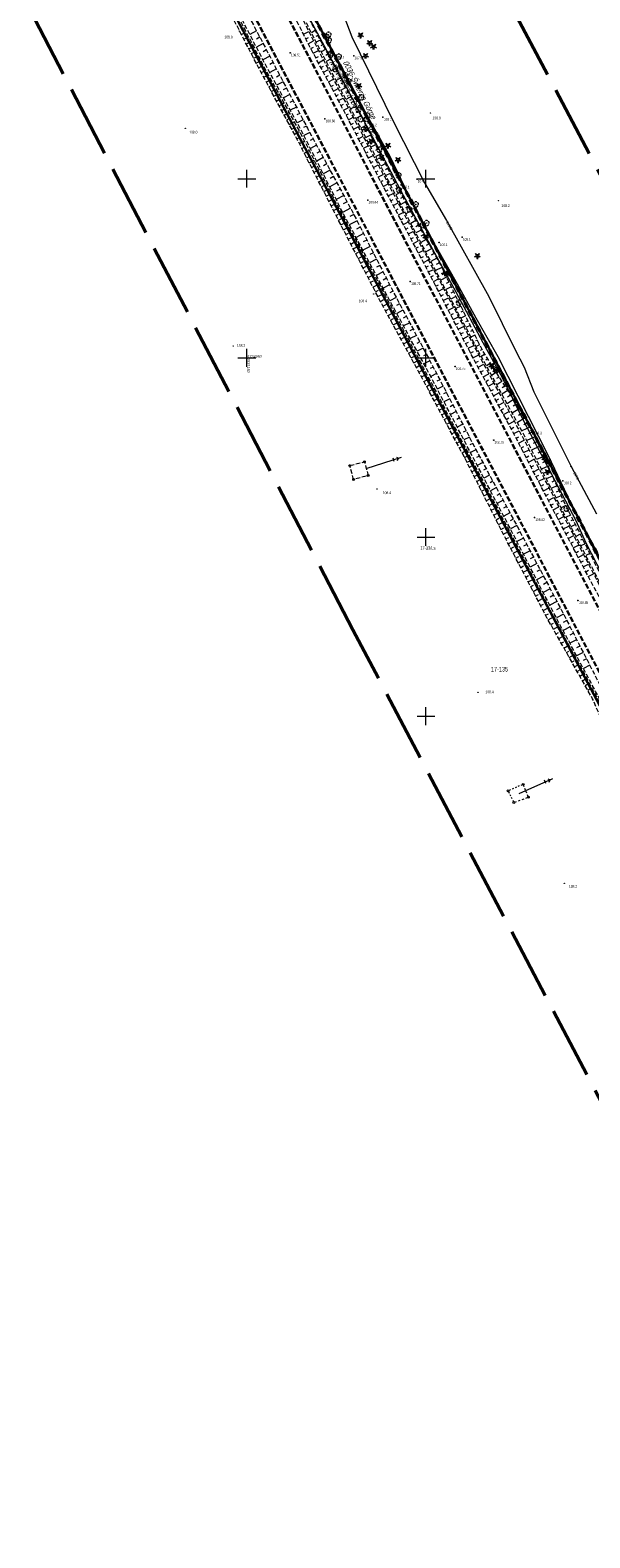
# Model space of a CAD drawing. Header units: metres. Extents: x 7529521 to 7531797, y 5723878 to 5728074.
# Tile 13 of 90: x 7531089 to 7531246, y 5724621 to 5725041. Entities that reach past the tile are written whole.
import ezdxf
from ezdxf.enums import TextEntityAlignment as Align

# ---------------------------------------------------------------- set-up
doc = ezdxf.new("R2010")
doc.units = ezdxf.units.M
for name, pattern in [('4_SUPE_01', [0]), ('4_SUSM03_02', [0]), ('GAO', [2.5, 1.5, -1]), ('GDE', [0]), ('GUZ', [1, 0.5, -0.5]), ('L_0_05', [1.75, 1.25, -0.5]), ('L_0_06', [2, 1.5, -0.5]), ('L_0_09', [2.5, 2, -0.5])]:
    doc.linetypes.add(name, pattern=pattern)
doc.layers.get('0').update_dxf_attribs({"color": 252})
for name, color, linetype, lineweight in [('Dzialki', 80, 'GDE', 30), ('EPGTO_T_0', 5, 'Continuous', 18), ('jezdnia', 252, 'L_0_06', 18), ('k', 252, 'Continuous', 18), ('Numery_dzialek', 80, 'Continuous', 30), ('Numery_uzytkow', 252, 'Continuous', 9), ('podpora', 252, 'L_0_05', 18), ('RTPW_T_0', 252, 'Continuous', 15), ('skarpa nieumocniona', 252, 'L_0_05', 18), ('SUPE_E_T_1', 240, 'Continuous', 15), ('SUPE_L_1', 240, '4_SUPE_01', 18), ('SUSM_L_5', 252, 'Continuous', 18), ('SUTE_T_0', 240, 'Continuous', 18), ('Uzytki', 252, 'GUZ', 18), ('wysokosci_naturalne', 7, 'Continuous', 18), ('wysokosci_sztuczne', 7, 'Continuous', 18)]:
    doc.layers.add(name, color=color, linetype=linetype, lineweight=lineweight)
doc.layers.add('EPGPO_L_0', color=7, linetype='GAO', lineweight=50, true_color=0x940094)
doc.layers.add('zakres', color=7, linetype='L_0_09', lineweight=50, true_color=0xff05ff)
doc.layers.add('właz okrągły - siec kanalizacyjna (punkt)-Atr17', color=7, linetype='Continuous')
doc.styles.get("Standard").update_dxf_attribs({"font": 'arial.ttf'})

# ---------------------------------------------------------------- blocks, each defined once
blk = doc.blocks.new('2_RTPW01')
at = {"linetype": 'Continuous'}
blk.add_circle((0, 0), 0.045, dxfattribs=at)
blk = doc.blocks.new('4_SUPS01_03')
at = {"linetype": 'Continuous'}
blk.add_circle((0, 0), 0.0625, dxfattribs=at)
blk = doc.blocks.new('OBOP02_01')
at = {"linetype": 'Continuous', "lineweight": 18}
blk.add_hatch(color=0, dxfattribs=at).paths.add_polyline_path([(0, -0.1, 1), (0, 0.1, 1)])
at = {"color": 0, "linetype": 'Continuous', "lineweight": 18}
blk.add_circle((0, 0), 0.1, dxfattribs=at)
for centre, radius, start, end in [((-0.77, 0.25), 0.7, 101.63363, 222.66269), ((0, 0.8), 0.7, 29.84593, 150.15407), ((0.77, 0.25), 0.7, 317.33731, 78.36637), ((-0.46, -0.64), 0.71, 174.36932, 292.55725), ((0.46, -0.64), 0.71, 247.44275, 5.63068)]:
    blk.add_arc(centre, radius, start, end, dxfattribs=at)
blk = doc.blocks.new('OBOP01_01')
at = {"linetype": 'Continuous', "lineweight": 18}
blk.add_hatch(color=0, dxfattribs=at).paths.add_polyline_path([(0, -0.1, 1), (0, 0.1, 1)])
at = {"color": 0, "linetype": 'Continuous', "lineweight": 18, "flags": 128}
blk.add_lwpolyline([(0, -1.74), (-0.35, -0.48), (-1.65, -0.54), (-0.57, 0.18), (-1.02, 1.4), (0, 0.6), (1.02, 1.4), (0.57, 0.18), (1.65, -0.54), (0.35, -0.48), (0, -1.74)], dxfattribs=at)
at = {"color": 0, "linetype": 'Continuous', "lineweight": 18}
blk.add_circle((0, 0), 0.1, dxfattribs=at)
blk = doc.blocks.new('SUSM04_01')
at = {"linetype": 'Continuous', "lineweight": 18, "true_color": 0xffffff}
blk.add_hatch(color=7, dxfattribs=at).paths.add_polyline_path([(0, -0.5, 1), (0, 0.5, 1)])
at = {"color": 0, "linetype": 'Continuous', "lineweight": 18}
blk.add_circle((0, 0), 0.5, dxfattribs=at)
blk = doc.blocks.new('RTPW01')
at = {"linetype": 'Continuous', "lineweight": 13}
blk.add_hatch(color=0, dxfattribs=at).paths.add_polyline_path([(0, -0.09, 1), (0, 0.09, 1)])
at = {"color": 0, "linetype": 'Continuous', "lineweight": 13}
blk.add_circle((0, 0), 0.0906, dxfattribs=at)
blk = doc.blocks.new('RTPW02')
at = {"linetype": 'Continuous', "lineweight": 13}
blk.add_hatch(color=0, dxfattribs=at).paths.add_polyline_path([(0, -0.09, 1), (0, 0.09, 1)])
at = {"color": 0, "linetype": 'Continuous', "lineweight": 13}
blk.add_circle((0, 0), 0.0906, dxfattribs=at)

msp = doc.modelspace()

# ---------------------------------------------------------------- linework, layer by layer
at = {"layer": 'Dzialki'}
for p, q in [((7531200.05, 5724944.61), (7531127.66, 5725081.67)), ((7531168.27, 5725046.09), (7531361.93, 5724678.8)), ((7531272.44, 5724807.55), (7531200.05, 5724944.61))]:
    msp.add_line(p, q, dxfattribs=at)
at = {"layer": 'EPGPO_L_0', "linetype": 'GAO'}
msp.add_line((7531361.93, 5724678.8), (7531168.27, 5725046.09), dxfattribs=at)
at = {"layer": 'jezdnia', "color": 251, "lineweight": 30, "flags": 128}
for points in [[(7531255.05, 5724849.82), (7531250.42, 5724858.49), (7531238.94, 5724880.34), (7531226.79, 5724903.52), (7531215.36, 5724925.25), (7531204.31, 5724946.21), (7531192.02, 5724969.44), (7531180.18, 5724992.04), (7531168.3, 5725014.67), (7531158.51, 5725033.14), (7531145.93, 5725057.08), (7531135.58, 5725076.72), (7531132.73, 5725082.39), (7531130.28, 5725086.95), (7531121.5, 5725103.58), (7531109.92, 5725125.69), (7531099.06, 5725146.38), (7531086.59, 5725170.13), (7531075.31, 5725191.64), (7531063.07, 5725214.86), (7531048.73, 5725242.12), (7531035.91, 5725266.32), (7531022.21, 5725292.28), (7531010.79, 5725314.05), (7530999.01, 5725336.36), (7530986.02, 5725361.03), (7530974.32, 5725383.28), (7530963.64, 5725403.51), (7530951.6, 5725426.36), (7530935.95, 5725456.07), (7530927.31, 5725472.4), (7530915.33, 5725495.11), (7530899.43, 5725525.2), (7530886.85, 5725549.14), (7530883.25, 5725555.9), (7530873.45, 5725574.47)], [(7530883.02, 5725573.55), (7530889.55, 5725560.98), (7530893.68, 5725553.2), (7530906.5, 5725528.93), (7530922, 5725499.57), (7530934.25, 5725476.39), (7530943.12, 5725459.66), (7530958.76, 5725430.02), (7530970.59, 5725407.51), (7530981.39, 5725386.98), (7530993.12, 5725364.8), (7531006.18, 5725339.97), (7531018.01, 5725317.55), (7531029.54, 5725295.72), (7531042.9, 5725270.35), (7531055.75, 5725245.83), (7531070.32, 5725218.35), (7531082.24, 5725195.73), (7531093.92, 5725173.38), (7531105.84, 5725150.67), (7531117.04, 5725129.53), (7531128.29, 5725107.99), (7531139.89, 5725086.05), (7531149.27, 5725068.23), (7531153.62, 5725060.18), (7531158.14, 5725051.38), (7531165.6, 5725037.2), (7531175.41, 5725018.6), (7531187.35, 5724995.74), (7531199.26, 5724973.12), (7531211.84, 5724949.3), (7531222.57, 5724928.86), (7531233.84, 5724907.4), (7531246.09, 5724884.1), (7531257.76, 5724861.91), (7531262.24, 5724853.44)]]:
    msp.add_lwpolyline(points, dxfattribs=at)
at = {"layer": 'k', "linetype": 'Continuous', "lineweight": 18, "flags": 128}
for points in [[(7531147.5, 5725000), (7531152.5, 5725000)], [(7531150, 5724997.5), (7531150, 5725002.5)], [(7531197.5, 5725000), (7531202.5, 5725000)], [(7531200, 5724997.5), (7531200, 5725002.5)], [(7531147.5, 5724950), (7531152.5, 5724950)], [(7531150, 5724947.5), (7531150, 5724952.5)], [(7531197.5, 5724950), (7531202.5, 5724950)], [(7531200, 5724947.5), (7531200, 5724952.5)], [(7531197.5, 5724900), (7531202.5, 5724900)], [(7531200, 5724897.5), (7531200, 5724902.5)], [(7531197.5, 5724850), (7531202.5, 5724850)], [(7531200, 5724847.5), (7531200, 5724852.5)]]:
    msp.add_lwpolyline(points, dxfattribs=at)
at = {"layer": 'podpora', "color": 240, "lineweight": 18, "flags": 128}
msp.add_lwpolyline([(7531178.75, 5724919.93), (7531182.81, 5724921.01), (7531183.84, 5724917.15), (7531179.78, 5724916.06), (7531178.75, 5724919.93)], dxfattribs=at)
at = {"layer": 'skarpa nieumocniona', "color": 252, "lineweight": 18, "flags": 128}
for points in [[(7531130.92, 5725076.06), (7531131.73, 5725075.38), (7531142.51, 5725054.85), (7531154.81, 5725031.13), (7531164.85, 5725012.82), (7531176.5, 5724990.11), (7531188.63, 5724967.38), (7531200.83, 5724944.27), (7531211.96, 5724923.09), (7531223.39, 5724901.5), (7531235.42, 5724878.16), (7531246.99, 5724856.57), (7531251.43, 5724847.97), (7531249.88, 5724847.07), (7531246.54, 5724854.83), (7531233.87, 5724877.29), (7531221.53, 5724900.93), (7531210.64, 5724922.44), (7531199.29, 5724943.66), (7531186.93, 5724966.4), (7531174.89, 5724989.73), (7531163.48, 5725012.06), (7531153.49, 5725030.5), (7531141.2, 5725054.33), (7531130.39, 5725074.83)], [(7531133.92, 5725076.44), (7531144.78, 5725056.32), (7531157.28, 5725032.46), (7531166.91, 5725014.06), (7531179.1, 5724991.45), (7531190.62, 5724968.9), (7531202.94, 5724945.69), (7531213.82, 5724924.6), (7531225.54, 5724902.84), (7531237.73, 5724879.81), (7531249.04, 5724857.81), (7531253.72, 5724849.22), (7531251.92, 5724848.18), (7531247.37, 5724856.91), (7531235.81, 5724878.54), (7531223.83, 5724901.79), (7531212.57, 5724923.34), (7531201.43, 5724944.61), (7531189.07, 5724967.52), (7531176.87, 5724990.33), (7531165.44, 5725012.99), (7531155.33, 5725031.52), (7531143.06, 5725055.18), (7531132.11, 5725075.5), (7531132.05, 5725076.6)], [(7531265.35, 5724854.67), (7531263.88, 5724853.83), (7531259.01, 5724862.85), (7531247.51, 5724884.88), (7531235.21, 5724908.21), (7531224.12, 5724929.62), (7531213.15, 5724949.98), (7531200.73, 5724973.91), (7531188.83, 5724996.41), (7531176.89, 5725019.33), (7531166.91, 5725038.07), (7531160.18, 5725051.64), (7531160.51, 5725053.67), (7531161.21, 5725053.29), (7531168.42, 5725038.81), (7531178.15, 5725020.06), (7531190.22, 5724997.07), (7531202.08, 5724974.67), (7531214.85, 5724950.61), (7531225.69, 5724930.33), (7531236.84, 5724908.93), (7531248.89, 5724885.69), (7531260.71, 5724863.28)], [(7531249.29, 5724885.87), (7531237.17, 5724909.26), (7531226.34, 5724930.49), (7531215.21, 5724950.84), (7531202.4, 5724974.91), (7531190.57, 5724997.38), (7531178.64, 5725020.21), (7531168.88, 5725039.01), (7531161.52, 5725053.51), (7531161.58, 5725054.28), (7531162.4, 5725054.04), (7531170.11, 5725039.34), (7531180, 5725021.06), (7531191.78, 5724997.95), (7531204.13, 5724975.79), (7531216.02, 5724951.5), (7531229.01, 5724931.16), (7531238.48, 5724909.91), (7531250.27, 5724886.42), (7531263.26, 5724864.62), (7531267.5, 5724855.21), (7531265.79, 5724854.81), (7531261.76, 5724863.8)]]:
    msp.add_lwpolyline(points, close=True, dxfattribs=at)
at = {"layer": 'skarpa nieumocniona', "color": 252, "linetype": 'Continuous', "lineweight": 18, "flags": 128}
for points in [[(7531148.45, 5725040.26), (7531149.09, 5725040.59)], [(7531149.14, 5725038.93), (7531150.42, 5725039.59)], [(7531149.83, 5725037.6), (7531150.47, 5725037.93)], [(7531152.67, 5725041.25), (7531150.79, 5725040.27)], [(7531153.6, 5725039.48), (7531152.66, 5725038.98)], [(7531165.78, 5725040.35), (7531167.28, 5725041.09)], [(7531166.44, 5725039), (7531167.2, 5725039.38)], [(7531167.12, 5725037.67), (7531168.61, 5725038.46)], [(7531169.07, 5725041.32), (7531168, 5725040.75)], [(7531169.77, 5725039.99), (7531169.22, 5725039.7)], [(7531170.48, 5725038.67), (7531169.37, 5725038.07)], [(7531150.51, 5725036.26), (7531151.8, 5725036.93)], [(7531151.2, 5725034.93), (7531151.85, 5725035.26)], [(7531151.89, 5725033.6), (7531153.18, 5725034.26)], [(7531154.53, 5725037.71), (7531152.64, 5725036.72)], [(7531156.39, 5725034.16), (7531154.48, 5725033.16)], [(7531155.46, 5725035.94), (7531154.51, 5725035.44)], [(7531167.83, 5725036.34), (7531168.56, 5725036.73)], [(7531168.53, 5725035.02), (7531169.99, 5725035.79)], [(7531169.24, 5725033.69), (7531169.96, 5725034.08)], [(7531171.19, 5725037.35), (7531170.62, 5725037.04)], [(7531171.9, 5725036.03), (7531170.75, 5725035.4)], [(7531172.62, 5725034.71), (7531172.03, 5725034.39)], [(7531152.58, 5725032.26), (7531153.23, 5725032.6)], [(7531153.26, 5725030.93), (7531154.57, 5725031.6)], [(7531153.97, 5725029.61), (7531154.62, 5725029.96)], [(7531157.31, 5725032.39), (7531156.36, 5725031.89)], [(7531158.24, 5725030.62), (7531156.36, 5725029.64)], [(7531169.94, 5725032.37), (7531171.37, 5725033.13)], [(7531170.65, 5725031.05), (7531171.35, 5725031.42)], [(7531171.36, 5725029.72), (7531172.75, 5725030.47)], [(7531173.33, 5725033.39), (7531172.13, 5725032.74)], [(7531174.04, 5725032.07), (7531173.43, 5725031.74)], [(7531174.76, 5725030.75), (7531173.52, 5725030.08)], [(7531154.69, 5725028.29), (7531155.98, 5725028.99)], [(7531155.4, 5725026.97), (7531156.05, 5725027.32)], [(7531156.11, 5725025.65), (7531157.43, 5725026.36)], [(7531159.17, 5725028.85), (7531158.24, 5725028.36)], [(7531160.1, 5725027.08), (7531158.28, 5725026.12)], [(7531161.02, 5725025.3), (7531160.13, 5725024.84)], [(7531172.06, 5725028.4), (7531172.75, 5725028.77)], [(7531172.77, 5725027.08), (7531174.13, 5725027.8)], [(7531173.47, 5725025.75), (7531174.15, 5725026.11)], [(7531175.47, 5725029.43), (7531174.84, 5725029.09)], [(7531176.19, 5725028.11), (7531174.9, 5725027.42)], [(7531176.9, 5725026.79), (7531176.24, 5725026.44)], [(7531177.61, 5725025.47), (7531176.28, 5725024.75)], [(7531156.83, 5725024.33), (7531157.49, 5725024.69)], [(7531157.54, 5725023.01), (7531158.87, 5725023.73)], [(7531158.26, 5725021.69), (7531158.92, 5725022.05)], [(7531158.97, 5725020.37), (7531160.31, 5725021.1)], [(7531161.95, 5725023.53), (7531160.19, 5725022.61)], [(7531162.88, 5725021.76), (7531162.01, 5725021.31)], [(7531174.18, 5725024.43), (7531175.51, 5725025.14)], [(7531174.88, 5725023.1), (7531175.54, 5725023.46)], [(7531175.59, 5725021.78), (7531176.89, 5725022.48)], [(7531178.33, 5725024.15), (7531177.65, 5725023.79)], [(7531179.04, 5725022.83), (7531177.66, 5725022.09)], [(7531179.75, 5725021.52), (7531179.05, 5725021.14)], [(7531159.69, 5725019.06), (7531160.36, 5725019.42)], [(7531160.4, 5725017.74), (7531161.75, 5725018.47)], [(7531163.81, 5725019.99), (7531162.11, 5725019.1)], [(7531164.73, 5725018.22), (7531163.9, 5725017.78)], [(7531176.29, 5725020.46), (7531176.94, 5725020.8)], [(7531177, 5725019.13), (7531178.28, 5725019.8)], [(7531177.69, 5725017.8), (7531178.33, 5725018.14)], [(7531178.38, 5725016.47), (7531179.68, 5725017.14)], [(7531180.45, 5725020.19), (7531179.03, 5725019.46)], [(7531181.81, 5725017.51), (7531180.42, 5725016.8)], [(7531181.13, 5725018.85), (7531180.43, 5725018.49)], [(7531161.12, 5725016.42), (7531161.8, 5725016.79)], [(7531161.83, 5725015.1), (7531163.2, 5725015.84)], [(7531162.55, 5725013.78), (7531163.23, 5725014.15)], [(7531163.26, 5725012.46), (7531164.64, 5725013.21)], [(7531165.66, 5725016.44), (7531164.02, 5725015.59)], [(7531166.59, 5725014.67), (7531165.78, 5725014.25)], [(7531167.53, 5725012.91), (7531165.92, 5725012.04)], [(7531179.08, 5725015.14), (7531179.72, 5725015.48)], [(7531179.77, 5725013.81), (7531181.07, 5725014.49)], [(7531180.46, 5725012.48), (7531181.12, 5725012.82)], [(7531182.49, 5725016.18), (7531181.8, 5725015.82)], [(7531183.17, 5725014.84), (7531181.81, 5725014.14)], [(7531183.85, 5725013.5), (7531183.18, 5725013.16)], [(7531163.95, 5725011.13), (7531164.65, 5725011.49)], [(7531164.63, 5725009.8), (7531166.04, 5725010.51)], [(7531165.32, 5725008.46), (7531166.02, 5725008.82)], [(7531168.48, 5725011.15), (7531167.65, 5725010.7)], [(7531169.43, 5725009.39), (7531167.72, 5725008.47)], [(7531181.15, 5725011.15), (7531182.47, 5725011.83)], [(7531181.85, 5725009.82), (7531182.51, 5725010.16)], [(7531182.54, 5725008.49), (7531183.86, 5725009.18)], [(7531184.53, 5725012.17), (7531183.2, 5725011.49)], [(7531185.22, 5725010.83), (7531184.55, 5725010.49)], [(7531185.9, 5725009.49), (7531184.59, 5725008.83)], [(7531166, 5725007.12), (7531167.41, 5725007.84)], [(7531166.68, 5725005.79), (7531167.39, 5725006.15)], [(7531167.37, 5725004.45), (7531168.77, 5725005.17)], [(7531170.38, 5725007.63), (7531169.5, 5725007.15)], [(7531171.33, 5725005.87), (7531169.52, 5725004.89)], [(7531183.23, 5725007.16), (7531183.9, 5725007.5)], [(7531183.93, 5725005.83), (7531185.25, 5725006.52)], [(7531184.62, 5725004.5), (7531185.29, 5725004.84)], [(7531186.58, 5725008.16), (7531185.93, 5725007.83)], [(7531187.26, 5725006.82), (7531185.98, 5725006.17)], [(7531187.94, 5725005.48), (7531187.31, 5725005.16)], [(7531168.05, 5725003.12), (7531168.75, 5725003.48)], [(7531168.73, 5725001.78), (7531170.14, 5725002.5)], [(7531169.41, 5725000.45), (7531170.12, 5725000.81)], [(7531173.23, 5725002.35), (7531171.32, 5725001.32)], [(7531172.28, 5725004.11), (7531171.35, 5725003.61)], [(7531174.17, 5725000.59), (7531173.2, 5725000.06)], [(7531185.31, 5725003.17), (7531186.65, 5725003.86)], [(7531186, 5725001.84), (7531186.68, 5725002.19)], [(7531186.7, 5725000.51), (7531188.04, 5725001.21)], [(7531188.62, 5725004.15), (7531187.37, 5725003.51)], [(7531189.3, 5725002.81), (7531188.68, 5725002.5)], [(7531189.98, 5725001.48), (7531188.76, 5725000.85)], [(7531190.66, 5725000.14), (7531190.06, 5724999.83)], [(7531170.1, 5724999.11), (7531171.51, 5724999.83)], [(7531170.78, 5724997.77), (7531171.49, 5724998.14)], [(7531171.46, 5724996.44), (7531172.88, 5724997.16)], [(7531175.12, 5724998.82), (7531173.13, 5724997.75)], [(7531176.07, 5724997.06), (7531175.05, 5724996.51)], [(7531187.39, 5724999.18), (7531188.07, 5724999.53)], [(7531188.08, 5724997.85), (7531189.44, 5724998.55)], [(7531188.78, 5724996.52), (7531189.46, 5724996.87)], [(7531189.48, 5724995.19), (7531190.83, 5724995.91)], [(7531191.35, 5724998.8), (7531190.15, 5724998.19)], [(7531192.04, 5724997.48), (7531191.46, 5724997.15)], [(7531192.77, 5724996.17), (7531191.56, 5724995.49)], [(7531172.14, 5724995.1), (7531172.86, 5724995.47)], [(7531172.83, 5724993.77), (7531174.25, 5724994.5)], [(7531173.51, 5724992.43), (7531174.22, 5724992.8)], [(7531174.19, 5724991.1), (7531175.62, 5724991.83)], [(7531177.02, 5724995.3), (7531174.93, 5724994.17)], [(7531178.92, 5724991.78), (7531176.73, 5724990.6)], [(7531177.97, 5724993.54), (7531176.9, 5724992.97)], [(7531190.18, 5724993.86), (7531190.86, 5724994.22)], [(7531190.88, 5724992.54), (7531192.24, 5724993.26)], [(7531193.51, 5724994.86), (7531192.88, 5724994.51)], [(7531194.24, 5724993.54), (7531192.96, 5724992.84)], [(7531194.97, 5724992.23), (7531194.31, 5724991.87)], [(7531174.88, 5724989.76), (7531175.59, 5724990.13)], [(7531175.56, 5724988.43), (7531177, 5724989.17)], [(7531176.25, 5724987.09), (7531176.98, 5724987.47)], [(7531180.75, 5724988.23), (7531178.58, 5724987.12)], [(7531179.84, 5724990.01), (7531178.74, 5724989.44)], [(7531191.58, 5724991.21), (7531192.26, 5724991.57)], [(7531192.28, 5724989.88), (7531193.64, 5724990.6)], [(7531192.98, 5724988.56), (7531193.66, 5724988.92)], [(7531193.68, 5724987.23), (7531195.05, 5724987.95)], [(7531195.7, 5724990.92), (7531194.36, 5724990.18)], [(7531196.43, 5724989.61), (7531195.74, 5724989.23)], [(7531197.16, 5724988.3), (7531195.76, 5724987.53)], [(7531176.94, 5724985.76), (7531178.41, 5724986.52)], [(7531177.63, 5724984.43), (7531178.37, 5724984.81)], [(7531178.31, 5724983.1), (7531179.83, 5724983.88)], [(7531182.57, 5724984.66), (7531180.47, 5724983.59)], [(7531181.66, 5724986.44), (7531180.59, 5724985.9)], [(7531194.38, 5724985.91), (7531195.07, 5724986.27)], [(7531195.09, 5724984.58), (7531196.45, 5724985.3)], [(7531195.79, 5724983.25), (7531196.47, 5724983.62)], [(7531198.62, 5724985.68), (7531197.16, 5724984.87)], [(7531197.89, 5724986.99), (7531197.17, 5724986.6)], [(7531199.35, 5724984.37), (7531198.6, 5724983.96)], [(7531179, 5724981.76), (7531179.77, 5724982.16)], [(7531179.69, 5724980.43), (7531181.24, 5724981.23)], [(7531180.38, 5724979.1), (7531181.16, 5724979.5)], [(7531184.39, 5724981.1), (7531182.36, 5724980.06)], [(7531183.48, 5724982.88), (7531182.45, 5724982.36)], [(7531185.3, 5724979.32), (7531184.3, 5724978.81)], [(7531196.49, 5724981.93), (7531197.86, 5724982.65)], [(7531197.19, 5724980.6), (7531197.87, 5724980.96)], [(7531197.89, 5724979.28), (7531199.26, 5724980)], [(7531200.08, 5724983.06), (7531198.56, 5724982.21)], [(7531201.54, 5724980.44), (7531199.95, 5724979.56)], [(7531200.81, 5724981.75), (7531200.03, 5724981.32)], [(7531202.27, 5724979.13), (7531201.46, 5724978.68)], [(7531181.07, 5724977.76), (7531182.65, 5724978.58)], [(7531181.75, 5724976.43), (7531182.56, 5724976.85)], [(7531182.44, 5724975.1), (7531184.07, 5724975.94)], [(7531186.21, 5724977.54), (7531184.25, 5724976.54)], [(7531187.12, 5724975.76), (7531186.15, 5724975.27)], [(7531198.59, 5724977.95), (7531199.28, 5724978.31)], [(7531199.29, 5724976.62), (7531200.66, 5724977.35)], [(7531199.99, 5724975.3), (7531200.68, 5724975.66)], [(7531203, 5724977.82), (7531201.35, 5724976.9)], [(7531204.43, 5724975.18), (7531202.7, 5724974.34)], [(7531203.73, 5724976.51), (7531202.89, 5724976.04)], [(7531183.13, 5724973.76), (7531183.95, 5724974.19)], [(7531183.82, 5724972.43), (7531185.48, 5724973.29)], [(7531184.5, 5724971.1), (7531185.35, 5724971.53)], [(7531185.19, 5724969.77), (7531186.89, 5724970.64)], [(7531188.03, 5724973.98), (7531186.13, 5724973.01)], [(7531188.94, 5724972.2), (7531188.01, 5724971.72)], [(7531200.69, 5724973.97), (7531202.07, 5724974.7)], [(7531201.39, 5724972.64), (7531202.08, 5724973)], [(7531202.08, 5724971.31), (7531203.48, 5724972.04)], [(7531205.75, 5724972.49), (7531204.11, 5724971.69)], [(7531205.09, 5724973.84), (7531204.25, 5724973.43)], [(7531206.41, 5724971.14), (7531205.61, 5724970.75)], [(7531185.88, 5724968.43), (7531186.74, 5724968.88)], [(7531186.57, 5724967.1), (7531188.31, 5724968)], [(7531189.85, 5724970.42), (7531188.02, 5724969.48)], [(7531190.76, 5724968.64), (7531189.87, 5724968.16)], [(7531191.7, 5724966.87), (7531189.93, 5724965.93)], [(7531202.77, 5724969.98), (7531203.48, 5724970.35)], [(7531203.46, 5724968.65), (7531204.89, 5724969.39)], [(7531204.15, 5724967.32), (7531204.87, 5724967.69)], [(7531204.84, 5724965.98), (7531206.29, 5724966.74)], [(7531207.06, 5724969.8), (7531205.52, 5724969.04)], [(7531208.38, 5724967.1), (7531206.93, 5724966.39)], [(7531207.72, 5724968.45), (7531206.98, 5724968.08)], [(7531187.27, 5724965.77), (7531188.13, 5724966.24)], [(7531187.98, 5724964.46), (7531189.69, 5724965.38)], [(7531188.7, 5724963.14), (7531189.55, 5724963.6)], [(7531189.42, 5724961.82), (7531191.09, 5724962.73)], [(7531192.64, 5724965.1), (7531191.76, 5724964.64)], [(7531193.57, 5724963.34), (7531191.83, 5724962.41)], [(7531205.53, 5724964.65), (7531206.26, 5724965.03)], [(7531206.22, 5724963.32), (7531207.7, 5724964.09)], [(7531206.91, 5724961.99), (7531207.66, 5724962.38)], [(7531209.04, 5724965.75), (7531208.34, 5724965.41)], [(7531209.7, 5724964.41), (7531208.34, 5724963.74)], [(7531210.36, 5724963.06), (7531209.71, 5724962.74)], [(7531190.13, 5724960.5), (7531190.96, 5724960.95)], [(7531190.85, 5724959.18), (7531192.49, 5724960.07)], [(7531191.57, 5724957.87), (7531192.38, 5724958.31)], [(7531194.51, 5724961.57), (7531193.64, 5724961.11)], [(7531195.45, 5724959.8), (7531193.72, 5724958.89)], [(7531196.39, 5724958.04), (7531195.53, 5724957.58)], [(7531207.6, 5724960.66), (7531209.1, 5724961.44)], [(7531208.3, 5724959.33), (7531209.05, 5724959.72)], [(7531208.99, 5724958), (7531210.51, 5724958.79)], [(7531211.02, 5724961.71), (7531209.75, 5724961.09)], [(7531211.68, 5724960.37), (7531211.07, 5724960.07)], [(7531212.34, 5724959.02), (7531211.16, 5724958.44)], [(7531192.28, 5724956.55), (7531193.89, 5724957.42)], [(7531193, 5724955.23), (7531193.79, 5724955.66)], [(7531193.71, 5724953.91), (7531195.29, 5724954.77)], [(7531197.32, 5724956.27), (7531195.62, 5724955.37)], [(7531198.26, 5724954.5), (7531197.42, 5724954.05)], [(7531209.68, 5724956.66), (7531210.44, 5724957.06)], [(7531210.37, 5724955.33), (7531211.92, 5724956.14)], [(7531211.06, 5724954), (7531211.84, 5724954.41)], [(7531213, 5724957.67), (7531212.43, 5724957.39)], [(7531213.66, 5724956.32), (7531212.57, 5724955.79)], [(7531214.32, 5724954.98), (7531213.8, 5724954.72)], [(7531194.43, 5724952.59), (7531195.21, 5724953.02)], [(7531195.15, 5724951.28), (7531196.69, 5724952.11)], [(7531195.86, 5724949.96), (7531196.63, 5724950.37)], [(7531199.2, 5724952.74), (7531197.52, 5724951.85)], [(7531200.14, 5724950.97), (7531199.3, 5724950.53)], [(7531211.75, 5724952.67), (7531213.32, 5724953.49)], [(7531212.44, 5724951.34), (7531213.23, 5724951.75)], [(7531213.13, 5724950.01), (7531214.73, 5724950.84)], [(7531214.98, 5724953.63), (7531213.98, 5724953.14)], [(7531215.64, 5724952.28), (7531215.16, 5724952.05)], [(7531216.36, 5724950.97), (7531215.45, 5724950.39)], [(7531217.17, 5724949.71), (7531216.67, 5724949.39)], [(7531196.58, 5724948.64), (7531198.09, 5724949.46)], [(7531197.3, 5724947.32), (7531198.04, 5724947.73)], [(7531198.01, 5724946), (7531199.49, 5724946.81)], [(7531201.07, 5724949.2), (7531199.42, 5724948.33)], [(7531202.01, 5724947.44), (7531201.19, 5724947)], [(7531202.95, 5724945.67), (7531201.31, 5724944.82)], [(7531213.84, 5724948.69), (7531214.63, 5724949.11)], [(7531214.55, 5724947.37), (7531216.13, 5724948.21)], [(7531215.27, 5724946.05), (7531216.05, 5724946.47)], [(7531215.98, 5724944.73), (7531217.54, 5724945.57)], [(7531217.97, 5724948.44), (7531216.9, 5724947.75)], [(7531218.78, 5724947.18), (7531218.2, 5724946.8)], [(7531219.59, 5724945.91), (7531218.34, 5724945.11)], [(7531198.73, 5724944.69), (7531199.46, 5724945.08)], [(7531199.44, 5724943.37), (7531200.89, 5724944.14)], [(7531200.15, 5724942.04), (7531200.87, 5724942.43)], [(7531200.86, 5724940.72), (7531202.29, 5724941.49)], [(7531203.87, 5724943.89), (7531203.05, 5724943.47)], [(7531204.78, 5724942.11), (7531203.17, 5724941.28)], [(7531216.69, 5724943.4), (7531217.47, 5724943.83)], [(7531217.4, 5724942.08), (7531218.96, 5724942.92)], [(7531218.11, 5724940.76), (7531218.89, 5724941.18)], [(7531220.4, 5724944.65), (7531219.73, 5724944.22)], [(7531221.2, 5724943.38), (7531219.78, 5724942.48)], [(7531222.01, 5724942.12), (7531221.26, 5724941.64)], [(7531201.57, 5724939.4), (7531202.28, 5724939.78)], [(7531202.27, 5724938.08), (7531203.68, 5724938.83)], [(7531202.98, 5724936.75), (7531203.68, 5724937.13)], [(7531205.7, 5724940.34), (7531204.9, 5724939.92)], [(7531206.62, 5724938.56), (7531205.02, 5724937.74)], [(7531218.82, 5724939.44), (7531220.37, 5724940.28)], [(7531219.54, 5724938.12), (7531220.31, 5724938.54)], [(7531220.25, 5724936.8), (7531221.79, 5724937.63)], [(7531222.82, 5724940.85), (7531221.22, 5724939.84)], [(7531224.43, 5724938.33), (7531222.67, 5724937.2)], [(7531223.62, 5724939.59), (7531222.78, 5724939.05)], [(7531225.24, 5724937.06), (7531224.31, 5724936.47)], [(7531203.69, 5724935.43), (7531205.08, 5724936.18)], [(7531204.4, 5724934.11), (7531205.09, 5724934.48)], [(7531205.1, 5724932.79), (7531206.48, 5724933.52)], [(7531207.53, 5724936.78), (7531206.74, 5724936.37)], [(7531208.45, 5724935.01), (7531206.88, 5724934.19)], [(7531209.37, 5724933.23), (7531208.59, 5724932.83)], [(7531220.96, 5724935.48), (7531221.73, 5724935.9)], [(7531221.67, 5724934.16), (7531223.2, 5724934.99)], [(7531222.38, 5724932.84), (7531223.15, 5724933.25)], [(7531226.05, 5724935.8), (7531224.11, 5724934.56)], [(7531227.66, 5724933.27), (7531225.55, 5724931.92)], [(7531226.85, 5724934.53), (7531225.84, 5724933.89)], [(7531205.81, 5724931.46), (7531206.49, 5724931.83)], [(7531206.52, 5724930.14), (7531207.87, 5724930.87)], [(7531207.23, 5724928.82), (7531207.9, 5724929.18)], [(7531210.29, 5724931.45), (7531208.74, 5724930.65)], [(7531211.2, 5724929.67), (7531210.43, 5724929.28)], [(7531223.09, 5724931.52), (7531224.62, 5724932.34)], [(7531223.81, 5724930.2), (7531224.56, 5724930.61)], [(7531224.5, 5724928.87), (7531226.04, 5724929.67)], [(7531229.21, 5724930.71), (7531226.78, 5724929.62)], [(7531228.47, 5724932), (7531227.37, 5724931.3)], [(7531229.82, 5724929.34), (7531228.64, 5724928.81)], [(7531207.93, 5724927.5), (7531209.27, 5724928.21)], [(7531208.64, 5724926.17), (7531209.31, 5724926.53)], [(7531209.35, 5724924.85), (7531210.67, 5724925.56)], [(7531212.12, 5724927.9), (7531210.59, 5724927.11)], [(7531213.04, 5724926.12), (7531212.28, 5724925.73)], [(7531213.96, 5724924.34), (7531212.46, 5724923.54)], [(7531225.19, 5724927.54), (7531225.96, 5724927.94)], [(7531225.88, 5724926.21), (7531227.42, 5724927.01)], [(7531226.57, 5724924.88), (7531227.35, 5724925.28)], [(7531227.26, 5724923.55), (7531228.81, 5724924.35)], [(7531230.43, 5724927.97), (7531228.14, 5724926.94)], [(7531231.65, 5724925.23), (7531229.51, 5724924.27)], [(7531231.04, 5724926.6), (7531229.93, 5724926.1)], [(7531210.06, 5724923.53), (7531210.71, 5724923.88)], [(7531210.76, 5724922.2), (7531212.08, 5724922.87)], [(7531211.44, 5724920.86), (7531212.11, 5724921.2)], [(7531212.12, 5724919.53), (7531213.48, 5724920.22)], [(7531214.91, 5724922.58), (7531214.15, 5724922.17)], [(7531215.85, 5724920.82), (7531214.32, 5724919.99)], [(7531227.95, 5724922.21), (7531228.73, 5724922.61)], [(7531228.64, 5724920.88), (7531230.2, 5724921.69)], [(7531232.88, 5724922.49), (7531230.87, 5724921.59)], [(7531232.27, 5724923.86), (7531231.23, 5724923.39)], [(7531233.49, 5724921.12), (7531232.52, 5724920.69)], [(7531212.79, 5724918.19), (7531213.49, 5724918.54)], [(7531213.47, 5724916.85), (7531214.88, 5724917.57)], [(7531214.15, 5724915.51), (7531214.87, 5724915.88)], [(7531216.8, 5724919.06), (7531216.02, 5724918.64)], [(7531217.75, 5724917.3), (7531216.17, 5724916.45)], [(7531229.33, 5724919.55), (7531230.11, 5724919.95)], [(7531230.02, 5724918.22), (7531231.58, 5724919.02)], [(7531230.71, 5724916.89), (7531231.49, 5724917.29)], [(7531231.4, 5724915.55), (7531232.97, 5724916.36)], [(7531234.1, 5724919.75), (7531232.24, 5724918.92)], [(7531235.32, 5724917.01), (7531233.61, 5724916.24)], [(7531234.71, 5724918.38), (7531233.82, 5724917.98)], [(7531214.83, 5724914.17), (7531216.29, 5724914.91)], [(7531215.5, 5724912.83), (7531216.25, 5724913.21)], [(7531216.18, 5724911.5), (7531217.69, 5724912.26)], [(7531218.7, 5724915.54), (7531217.9, 5724915.11)], [(7531219.65, 5724913.78), (7531218.02, 5724912.9)], [(7531220.6, 5724912.02), (7531219.77, 5724911.57)], [(7531232.09, 5724914.22), (7531232.88, 5724914.63)], [(7531232.78, 5724912.89), (7531234.36, 5724913.7)], [(7531233.47, 5724911.56), (7531234.26, 5724911.97)], [(7531236.54, 5724914.27), (7531234.97, 5724913.57)], [(7531235.93, 5724915.64), (7531235.11, 5724915.27)], [(7531237.15, 5724912.9), (7531236.4, 5724912.56)], [(7531216.86, 5724910.16), (7531217.62, 5724910.55)], [(7531217.54, 5724908.82), (7531219.09, 5724909.61)], [(7531218.21, 5724907.48), (7531219, 5724907.88)], [(7531221.54, 5724910.26), (7531219.87, 5724909.36)], [(7531222.49, 5724908.5), (7531221.65, 5724908.04)], [(7531234.16, 5724910.23), (7531235.74, 5724911.04)], [(7531234.85, 5724908.89), (7531235.64, 5724909.3)], [(7531235.55, 5724907.56), (7531237.12, 5724908.39)], [(7531237.76, 5724911.53), (7531236.34, 5724910.89)], [(7531238.38, 5724910.16), (7531237.7, 5724909.85)], [(7531239.04, 5724908.81), (7531237.74, 5724908.16)], [(7531239.71, 5724907.47), (7531239.07, 5724907.15)], [(7531218.89, 5724906.14), (7531220.5, 5724906.96)], [(7531219.57, 5724904.81), (7531220.38, 5724905.22)], [(7531220.24, 5724903.47), (7531221.9, 5724904.3)], [(7531223.44, 5724906.73), (7531221.73, 5724905.81)], [(7531224.39, 5724904.97), (7531223.52, 5724904.51)], [(7531236.25, 5724906.24), (7531237.03, 5724906.65)], [(7531236.95, 5724904.91), (7531238.5, 5724905.73)], [(7531237.65, 5724903.58), (7531238.42, 5724903.99)], [(7531240.38, 5724906.13), (7531239.12, 5724905.5)], [(7531241.06, 5724904.79), (7531240.43, 5724904.48)], [(7531241.73, 5724903.45), (7531240.5, 5724902.83)], [(7531220.92, 5724902.13), (7531221.76, 5724902.55)], [(7531221.6, 5724900.79), (7531223.29, 5724901.67)], [(7531222.3, 5724899.46), (7531223.14, 5724899.9)], [(7531222.99, 5724898.13), (7531224.67, 5724899.01)], [(7531225.34, 5724903.21), (7531223.58, 5724902.27)], [(7531226.27, 5724901.45), (7531225.38, 5724900.97)], [(7531227.21, 5724899.68), (7531225.41, 5724898.72)], [(7531238.35, 5724902.26), (7531239.88, 5724903.07)], [(7531239.05, 5724900.93), (7531239.81, 5724901.33)], [(7531239.75, 5724899.6), (7531241.26, 5724900.4)], [(7531242.4, 5724902.11), (7531241.8, 5724901.8)], [(7531243.07, 5724900.77), (7531241.88, 5724900.17)], [(7531243.75, 5724899.43), (7531243.16, 5724899.13)], [(7531223.68, 5724896.8), (7531224.52, 5724897.24)], [(7531224.38, 5724895.47), (7531226.04, 5724896.34)], [(7531228.15, 5724897.91), (7531227.24, 5724897.43)], [(7531229.08, 5724896.14), (7531227.24, 5724895.17)], [(7531240.45, 5724898.28), (7531241.2, 5724898.67)], [(7531241.14, 5724896.95), (7531242.64, 5724897.74)], [(7531241.84, 5724895.62), (7531242.59, 5724896.02)], [(7531242.54, 5724894.3), (7531244.02, 5724895.08)], [(7531244.42, 5724898.09), (7531243.26, 5724897.5)], [(7531245.09, 5724896.74), (7531244.52, 5724896.46)], [(7531245.76, 5724895.4), (7531244.64, 5724894.84)], [(7531225.07, 5724894.14), (7531225.9, 5724894.58)], [(7531225.77, 5724892.81), (7531227.42, 5724893.68)], [(7531226.46, 5724891.48), (7531227.28, 5724891.91)], [(7531227.15, 5724890.15), (7531228.8, 5724891.01)], [(7531230.95, 5724892.61), (7531229.07, 5724891.61)], [(7531230.02, 5724894.38), (7531229.09, 5724893.88)], [(7531231.89, 5724890.84), (7531230.94, 5724890.34)], [(7531243.24, 5724892.97), (7531243.98, 5724893.36)], [(7531243.94, 5724891.64), (7531245.4, 5724892.41)], [(7531244.64, 5724890.32), (7531245.37, 5724890.7)], [(7531227.85, 5724888.82), (7531228.67, 5724889.25)], [(7531228.54, 5724887.49), (7531230.17, 5724888.34)], [(7531229.24, 5724886.16), (7531230.05, 5724886.59)], [(7531232.82, 5724889.07), (7531230.9, 5724888.06)], [(7531233.76, 5724887.3), (7531232.79, 5724886.79)], [(7531245.34, 5724888.99), (7531246.78, 5724889.75)], [(7531229.93, 5724884.83), (7531231.55, 5724885.68)], [(7531230.62, 5724883.5), (7531231.43, 5724883.92)], [(7531231.32, 5724882.17), (7531232.92, 5724883.01)], [(7531234.69, 5724885.54), (7531232.74, 5724884.5)], [(7531235.63, 5724883.77), (7531234.64, 5724883.25)], [(7531232.01, 5724880.84), (7531232.81, 5724881.26)], [(7531232.71, 5724879.51), (7531234.3, 5724880.35)], [(7531233.4, 5724878.18), (7531234.19, 5724878.6)], [(7531236.56, 5724882), (7531234.57, 5724880.94)], [(7531238.42, 5724878.46), (7531236.41, 5724877.42)], [(7531237.5, 5724880.23), (7531236.49, 5724879.7)], [(7531234.11, 5724876.86), (7531235.65, 5724877.73)], [(7531234.84, 5724875.56), (7531235.6, 5724875.98)], [(7531235.58, 5724874.25), (7531237.07, 5724875.09)], [(7531240.25, 5724874.9), (7531238.29, 5724873.89)], [(7531239.34, 5724876.68), (7531238.34, 5724876.17)], [(7531236.32, 5724872.94), (7531237.05, 5724873.36)], [(7531237.06, 5724871.64), (7531238.49, 5724872.44)], [(7531237.79, 5724870.33), (7531238.49, 5724870.73)], [(7531238.53, 5724869.02), (7531239.9, 5724869.8)], [(7531242.08, 5724871.34), (7531240.18, 5724870.37)], [(7531241.17, 5724873.12), (7531240.2, 5724872.63)], [(7531243, 5724869.57), (7531242.06, 5724869.08)], [(7531239.27, 5724867.72), (7531239.94, 5724868.1)], [(7531240, 5724866.41), (7531241.32, 5724867.15)], [(7531240.74, 5724865.1), (7531241.39, 5724865.47)], [(7531243.91, 5724867.79), (7531242.07, 5724866.84)], [(7531244.83, 5724866.01), (7531243.92, 5724865.54)], [(7531241.48, 5724863.8), (7531242.74, 5724864.51)], [(7531242.22, 5724862.49), (7531242.83, 5724862.84)], [(7531242.95, 5724861.19), (7531244.16, 5724861.86)], [(7531245.74, 5724864.23), (7531243.95, 5724863.31)], [(7531243.69, 5724859.88), (7531244.28, 5724860.21)], [(7531244.43, 5724858.57), (7531245.57, 5724859.22)], [(7531245.16, 5724857.27), (7531245.72, 5724857.58)]]:
    msp.add_lwpolyline(points, dxfattribs=at)
at = {"layer": 'SUPE_L_1', "linetype": '4_SUPE_01'}
for p, q in [((7531174.18, 5725053.14), (7531179.3, 5725039.63)), ((7531174.42, 5725031.8), (7531167, 5725045.67)), ((7531176.22, 5725031.72), (7531168.09, 5725045.93)), ((7531179.3, 5725039.63), (7531190.87, 5725016.04)), ((7531180.32, 5725020.79), (7531174.42, 5725031.8)), ((7531183.94, 5725016.98), (7531176.22, 5725031.72)), ((7531183.43, 5725014.86), (7531180.32, 5725020.79)), ((7531189.99, 5725006.19), (7531183.94, 5725016.98)), ((7531193.72, 5724995.27), (7531183.43, 5725014.86)), ((7531190.87, 5725016.04), (7531199.62, 5724998.83)), ((7531198.18, 5724989.04), (7531189.99, 5725006.19)), ((7531199.62, 5724998.83), (7531205.7, 5724988.3)), ((7531202.45, 5724979.19), (7531193.72, 5724995.27)), ((7531203.04, 5724980.75), (7531198.18, 5724989.04)), ((7531205.7, 5724988.3), (7531217.57, 5724967.09)), ((7531208.39, 5724968.32), (7531202.45, 5724979.19)), ((7531208.78, 5724970.56), (7531203.04, 5724980.75)), ((7531214.05, 5724961.11), (7531208.78, 5724970.56)), ((7531215.99, 5724954.16), (7531208.39, 5724968.32)), ((7531217.57, 5724967.09), (7531225, 5724952.08)), ((7531220.14, 5724950.33), (7531214.05, 5724961.11)), ((7531221.39, 5724944.46), (7531215.99, 5724954.16)), ((7531234.22, 5724922.69), (7531220.14, 5724950.33)), ((7531225, 5724952.08), (7531227.43, 5724947.44)), ((7531227.43, 5724947.44), (7531230.1, 5724940.55)), ((7531227.33, 5724932.29), (7531221.39, 5724944.46)), ((7531230.1, 5724940.55), (7531240.53, 5724919.69)), ((7531241.97, 5724904.52), (7531227.33, 5724932.29)), ((7531183.32, 5724919.08), (7531193.18, 5724922.25)), ((7531191.09, 5724921.06), (7531190.79, 5724922.01)), ((7531191.74, 5724922.31), (7531192.36, 5724921.99)), ((7531192.05, 5724921.36), (7531192.36, 5724921.99)), ((7531239.55, 5724911.45), (7531234.22, 5724922.69)), ((7531240.53, 5724919.69), (7531247.6, 5724906.48)), ((7531254.21, 5724881.84), (7531239.55, 5724911.45)), ((7531244.76, 5724898.25), (7531241.97, 5724904.52)), ((7531250.81, 5724886.55), (7531244.76, 5724898.25)), ((7531225.99, 5724828.37), (7531235.44, 5724832.59)), ((7531233.5, 5724831.18), (7531233.09, 5724832.09)), ((7531234, 5724832.5), (7531234.65, 5724832.24)), ((7531234.41, 5724831.58), (7531234.65, 5724832.24))]:
    msp.add_line(p, q, dxfattribs=at)
at = {"layer": 'SUSM_L_5', "color": 240, "linetype": '4_SUSM03_02'}
for p, q in [((7531223.04, 5724828.95), (7531223.26, 5724828.5)), ((7531223.62, 5724829.46), (7531223.16, 5724829.27)), ((7531223.45, 5724828.13), (7531223.63, 5724827.77)), ((7531224.48, 5724829.83), (7531224.08, 5724829.66)), ((7531225.28, 5724830.17), (7531224.88, 5724830)), ((7531226.07, 5724830.51), (7531225.67, 5724830.34)), ((7531226.93, 5724830.87), (7531226.47, 5724830.68)), ((7531227.44, 5724830.27), (7531227.25, 5724830.74)), ((7531227.8, 5724829.37), (7531227.62, 5724829.81)), ((7531228.15, 5724828.5), (7531227.97, 5724828.94)), ((7531228.51, 5724827.6), (7531228.32, 5724828.07)), ((7531223.81, 5724827.4), (7531223.99, 5724827.04)), ((7531224.22, 5724826.59), (7531224.44, 5724826.14)), ((7531224.79, 5724826), (7531225.26, 5724826.17)), ((7531225.8, 5724826.37), (7531226.34, 5724826.56)), ((7531226.88, 5724826.75), (7531227.42, 5724826.95)), ((7531227.89, 5724827.12), (7531228.36, 5724827.29))]:
    msp.add_line(p, q, dxfattribs=at)
at = {"layer": 'SUSM_L_5', "linetype": '4_SUSM03_02'}
for centre in [(7531222.93, 5724829.17), (7531222.93, 5724829.17), (7531227.16, 5724830.97), (7531227.16, 5724830.97), (7531228.6, 5724827.37), (7531228.6, 5724827.37), (7531224.55, 5724825.92), (7531224.55, 5724825.92)]:
    msp.add_circle(centre, 0.25, dxfattribs=at)
at = {"layer": 'Uzytki'}
for p, q in [((7531127.66, 5725081.67), (7531206.36, 5724932.67)), ((7531221.33, 5724945.47), (7531168.27, 5725046.09)), ((7531231, 5724927.12), (7531221.33, 5724945.47)), ((7531206.36, 5724932.67), (7531214.08, 5724918.04)), ((7531267.36, 5724858.16), (7531231, 5724927.12)), ((7531214.08, 5724918.04), (7531254.92, 5724840.73))]:
    msp.add_line(p, q, dxfattribs=at)
at = {"layer": 'wysokosci_naturalne', "color": 252}
for p in [(7531174.81, 5725034.43), (7531179.84, 5725034.3), (7531187.99, 5725017.16), (7531183.88, 5725015.62), (7531193.04, 5724998.27), (7531197.51, 5724999.9), (7531210.1, 5724983.69), (7531203.65, 5724982.16), (7531229.94, 5724929.58), (7531238.25, 5724915.69)]:
    msp.add_point(p, dxfattribs=at)
at = {"layer": 'wysokosci_sztuczne', "color": 252}
for p in [(7531162.09, 5725035.09), (7531171.78, 5725016.72), (7531183.75, 5724993.98), (7531195.63, 5724971.32), (7531208.13, 5724947.61), (7531218.92, 5724927.06), (7531230.31, 5724905.43), (7531242.45, 5724882.3)]:
    msp.add_point(p, dxfattribs=at)
at = {"layer": 'zakres', "color": 210, "lineweight": 50, "ltscale": 10}
for points in [[(7530686.14, 5726066.08), (7530934.48, 5725596.51), (7531070.08, 5725341.7), (7531212.9, 5725068.88), (7531409.6, 5724696.64), (7531547.78, 5724433.68)], [(7531407.86, 5724440.2), (7531179.58, 5724874.12), (7530784, 5725633.1), (7530631.12, 5725917.71)]]:
    msp.add_lwpolyline(points, dxfattribs=at)

# ---------------------------------------------------------------- block references
at = {"color": 74, "linetype": 'Continuous', "xscale": 0.5, "yscale": 0.5, "zscale": 0.5}
for name, p in [('OBOP02_01', (7531172.29, 5725039.46)), ('OBOP02_01', (7531172.79, 5725040.16)), ('OBOP02_01', (7531172.86, 5725038.62)), ('OBOP01_01', (7531181.75, 5725040)), ('OBOP01_01', (7531184.27, 5725037.89)), ('OBOP02_01', (7531173.32, 5725034.57)), ('OBOP02_01', (7531173.49, 5725035)), ('OBOP02_01', (7531175.66, 5725034.07)), ('OBOP01_01', (7531183.13, 5725034.28)), ('OBOP01_01', (7531185.37, 5725036.82)), ('OBOP02_01', (7531174.66, 5725030.6)), ('OBOP02_01', (7531177.51, 5725028.8)), ('OBOP02_01', (7531178.35, 5725027.17)), ('OBOP01_01', (7531181.26, 5725025.9)), ('OBOP02_01', (7531181.97, 5725022.67)), ('OBOP02_01', (7531181.17, 5725019.2)), ('OBOP02_01', (7531181.74, 5725016.62)), ('OBOP02_01', (7531183.42, 5725016.7)), ('OBOP02_01', (7531183.64, 5725017.59)), ('OBOP01_01', (7531183.11, 5725013.88)), ('OBOP02_01', (7531184.68, 5725013.75)), ('OBOP01_01', (7531184.69, 5725010.45)), ('OBOP02_01', (7531186.99, 5725008.08)), ('OBOP01_01', (7531189.37, 5725009.19)), ('OBOP01_01', (7531187.6, 5725005.87)), ('OBOP01_01', (7531192.19, 5725005.24)), ('OBOP02_01', (7531192.32, 5725000.94)), ('OBOP02_01', (7531192.45, 5724996.87)), ('OBOP02_01', (7531195.39, 5724991.42)), ('OBOP02_01', (7531197.17, 5724992.8)), ('OBOP02_01', (7531199.11, 5724987.07)), ('OBOP02_01', (7531200.17, 5724987.62)), ('OBOP01_01', (7531199.91, 5724983.72)), ('OBOP01_01', (7531214.35, 5724978.44)), ('OBOP01_01', (7531205.39, 5724973.55)), ('OBOP02_01', (7531209.15, 5724965.39)), ('OBOP01_01', (7531218.34, 5724947.8)), ('OBOP01_01', (7531219.48, 5724946.49)), ('OBOP02_01', (7531219.62, 5724946.58)), ('OBOP01_01', (7531233.19, 5724921.89)), ('OBOP01_01', (7531234.13, 5724921.06)), ('OBOP01_01', (7531233.92, 5724918.14)), ('OBOP02_01', (7531239.26, 5724907.88))]:
    msp.add_blockref(name, p, dxfattribs=at)
at = {"color": 252, "linetype": 'Continuous', "xscale": 0.5, "yscale": 0.5, "zscale": 0.5}
for p in [(7531178.75, 5724919.93), (7531182.81, 5724921.01), (7531179.78, 5724916.06), (7531183.84, 5724917.15)]:
    msp.add_blockref('SUSM04_01', p, dxfattribs=at)
at = {"layer": 'RTPW_T_0'}
for p in [(7531147.84, 5725041.25), (7531201.29, 5725018.37), (7531132.81, 5725014.04), (7531220.26, 5724993.88), (7531185.36, 5724967.85), (7531146.16, 5724953.33), (7531186.29, 5724913.42), (7531214.5, 5724856.62), (7531238.61, 5724803.33)]:
    msp.add_blockref('2_RTPW01', p, dxfattribs=at)
at = {"layer": 'SUTE_T_0'}
msp.add_blockref('4_SUPS01_03', (7531240.53, 5724919.69), dxfattribs=at)
at = {"layer": 'wysokosci_naturalne', "color": 252, "linetype": 'Continuous', "xscale": 0.5, "yscale": 0.5, "zscale": 0.5}
for p in [(7531174.81, 5725034.43), (7531179.84, 5725034.3), (7531187.99, 5725017.16), (7531183.88, 5725015.62), (7531193.04, 5724998.27), (7531197.51, 5724999.9), (7531210.1, 5724983.69), (7531203.65, 5724982.16), (7531229.94, 5724929.58), (7531238.25, 5724915.69)]:
    msp.add_blockref('RTPW01', p, dxfattribs=at)
at = {"layer": 'wysokosci_sztuczne', "color": 252, "linetype": 'Continuous', "xscale": 0.5, "yscale": 0.5, "zscale": 0.5}
for p in [(7531162.09, 5725035.09), (7531171.78, 5725016.72), (7531183.75, 5724993.98), (7531195.63, 5724971.32), (7531208.13, 5724947.61), (7531218.92, 5724927.06), (7531230.31, 5724905.43), (7531242.45, 5724882.3)]:
    msp.add_blockref('RTPW02', p, dxfattribs=at)

# ---------------------------------------------------------------- texts
at = {"layer": 'EPGTO_T_0', "color": 214, "true_color": 0xad00ad, "oblique": 15, "width": 0.7}
for s, rotation, p in [('0017-Łaszówka I', 118.5566, (7531180.09, 5725019.17)), ('0036-Świerże Górne', 296.6857, (7531178.17, 5725033.23))]:
    msp.add_text(s, height=1.6, rotation=rotation, dxfattribs=at).set_placement(p, align=Align.TOP_LEFT)
at = {"layer": 'Numery_dzialek', "width": 0.7}
msp.add_text('17-135', height=1.26, dxfattribs=at).set_placement((7531218.14, 5724863.72), align=Align.TOP_LEFT)
at = {"layer": 'Numery_uzytkow', "width": 0.7}
msp.add_text('17-33/Ls', height=0.9, dxfattribs=at).set_placement((7531198.39, 5724896.47))
at = {"layer": 'RTPW_T_0', "width": 0.7}
for s, p in [('108.0', (7531143.7, 5725039.16)), ('108.0', (7531201.83, 5725016.58)), ('108.0', (7531133.87, 5725012.62)), ('108.2', (7531221.08, 5724992.1)), ('108.4', (7531181.22, 5724965.52)), ('108.0', (7531147.22, 5724953.09)), ('108.4', (7531187.93, 5724911.96)), ('108.4', (7531216.62, 5724856.41)), ('108.2', (7531239.92, 5724802.11))]:
    msp.add_text(s, height=0.75, dxfattribs=at).set_placement(p)
at = {"layer": 'SUPE_E_T_1', "width": 0.7}
for s, rotation, p in [('eWD', 297.71, (7531184.65, 5725012.53)), ('eWD', 299.28, (7531186.5, 5725012.41)), ('2eWD', 299.23, (7531206.54, 5724986.81))]:
    msp.add_text(s, height=0.75, rotation=rotation, dxfattribs=at).set_placement(p, align=Align.MIDDLE)
at = {"layer": 'SUTE_T_0', "width": 0.7}
msp.add_text('107.6', height=0.75, rotation=298.15, dxfattribs=at).set_placement((7531241.92, 5724917.09), align=Align.MIDDLE)
at = {"layer": 'wysokosci_naturalne', "color": 252, "lineweight": 15, "width": 0.66}
for s, p in [('108.1', (7531175.03, 5725033.46)), ('107.9', (7531180.06, 5725033.33)), ('108.1', (7531188.21, 5725016.19)), ('108.2', (7531184.1, 5725014.64)), ('108.1', (7531193.26, 5724997.29)), ('107.9', (7531197.73, 5724998.93)), ('108.1', (7531210.32, 5724982.72)), ('108.1', (7531203.88, 5724981.19)), ('108.3', (7531230.17, 5724928.61)), ('108.2', (7531238.47, 5724914.72))]:
    msp.add_text(s, height=0.75, dxfattribs=at).set_placement(p)
at = {"layer": 'wysokosci_sztuczne', "color": 252, "lineweight": 15, "width": 0.66}
for s, p in [('108.51', (7531162.31, 5725034.12)), ('108.60', (7531172, 5725015.75)), ('108.64', (7531183.97, 5724993.01)), ('108.71', (7531195.85, 5724970.35)), ('108.75', (7531208.35, 5724946.64)), ('108.79', (7531219.14, 5724926.08)), ('108.82', (7531230.53, 5724904.46)), ('108.88', (7531242.67, 5724881.33))]:
    msp.add_text(s, height=0.75, dxfattribs=at).set_placement(p)
at = {"layer": 'właz okrągły - siec kanalizacyjna (punkt)-Atr17', "color": 252, "oblique": 15, "width": 0.9}
msp.add_text('7531150', height=0.75, rotation=270, dxfattribs=at).set_placement((7531150.38, 5724950), align=Align.MIDDLE_LEFT)
msp.add_text('5724950', height=0.75, dxfattribs=at).set_placement((7531150, 5724950.38), align=Align.MIDDLE_LEFT)

doc.saveas('drawing.dxf')
